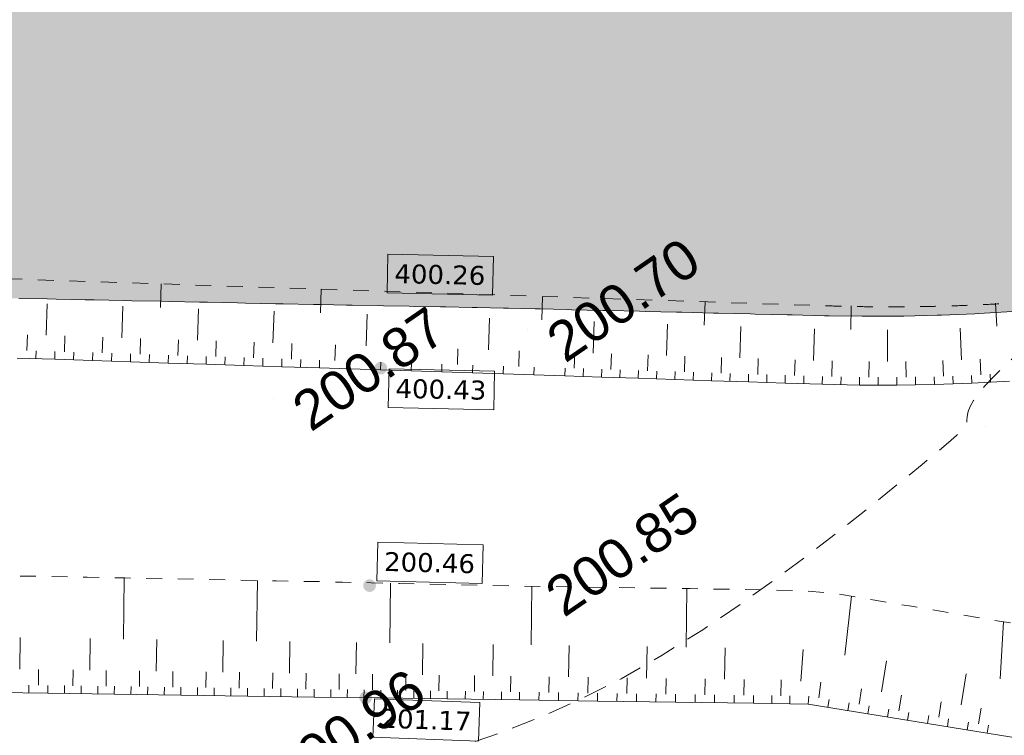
# Model space of a CAD drawing. Header units: millimetres. Extents: x -446952 to 537903, y -185749 to 168493.
# Tile 43 of 155: x -125660 to -100673, y 77853 to 96008. Entities that reach past the tile are written whole.
import ezdxf
from ezdxf.xclip import XClip

# ---------------------------------------------------------------- set-up
doc = ezdxf.new("R2010")
doc.units = ezdxf.units.MM
doc.header["$MEASUREMENT"] = 0
doc.header["$XCLIPFRAME"] = 0
for name, pattern in [('FOSSE', [1000, 600, -400]), ('Grille', [800, 400, -400]), ('Wipeout_Contour', [1000, 0, -1000])]:
    doc.linetypes.add(name, pattern=pattern)
for name, color, linetype in [('02 AF-17-0322 ZAE POMME- CHANTIER-2018-09-26_2_0000-VALORIS-NOUE DERIV BASSIN', 7, 'Continuous'), ('02 AF-17-0322 ZAE POMME- CHANTIER-2018-09-26_2_0000-VALORIS-NOUE DERIV BASSIN EAU MAX RETENTION', 7, 'Continuous'), ('02 AF-17-0322 ZAE POMME- CHANTIER-2018-09-26_2_0000-VALORIS-NOUE DERIV BASSIN TEXTE ET COTES', 7, 'Continuous'), ('02 AF-17-0322 ZAE POMME- CHANTIER-2018-09-26_2_2D - Dessins placés - Géomètre.2D', 7, 'Continuous'), ('02 AF-17-0322 ZAE POMME- CHANTIER-2018-09-26_2_X-PTS TOPO-TEXTE TOPOALT', 7, 'Continuous'), ('02 AF-17-0322 ZAE POMME- CHANTIER-2018-09-26_2_X-PTS TOPO-TOPOPOINT', 7, 'Continuous'), ('02 AF-17-0322 ZAE POMME- CHANTIER-2018-09-26_2_Y-FDP TOPO-CN_1_00', 7, 'Continuous'), ('2D - Dessins placés - Géomètre.2D', 7, 'Continuous')]:
    doc.layers.add(name, color=color, linetype=linetype)
doc.styles.add('STYLE_GENERE_3', font='verdana.ttf')
doc.styles.add('STYLE_GENERE_4', font='txt')

# ---------------------------------------------------------------- blocks, each defined once
blk = doc.blocks.new('Dessin_1_2', base_point=(-56559339, -2771872408))
at = {"color": 254, "linetype": 'Wipeout_Contour', "lineweight": 0, "ltscale": 2094265.569888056}
blk.add_wipeout([(-446952, -185749), (537903, -185749), (537903, 168493), (-446952, 168064)], dxfattribs=at).dxf.layer = '02 AF-17-0322 ZAE POMME- CHANTIER-2018-09-26_2_2D - Dessins placés - Géomètre.2D'
at = {"layer": '02 AF-17-0322 ZAE POMME- CHANTIER-2018-09-26_2_0000-VALORIS-NOUE DERIV BASSIN EAU MAX RETENTION', "linetype": 'Continuous', "lineweight": 15}
blk.add_hatch(color=255, dxfattribs=at).paths.add_polyline_path([(-159905, 89660), (-145033, 89343), (-144378, 89329), (-144015, 89321), (-143354, 89307), (-142997, 89300), (-142330, 89285), (-141979, 89278), (-141306, 89263), (-140962, 89256), (-140282, 89241), (-139944, 89233), (-139304, 89220), (-138993, 89214), (-138347, 89200), (-138043, 89194), (-137391, 89180), (-137092, 89174), (-136435, 89161), (-136141, 89155), (-135479, 89141), (-135191, 89135), (-134522, 89121), (-134240, 89115), (-133566, 89101), (-133289, 89095), (-132610, 89081), (-132338, 89076), (-131654, 89062), (-131388, 89056), (-130697, 89042), (-130437, 89036), (-129741, 89022), (-129486, 89017), (-128785, 89002), (-128536, 88997), (-127829, 88982), (-127585, 88977), (-126873, 88962), (-126635, 88957), (-125916, 88943), (-125684, 88938), (-124960, 88923), (-124733, 88918), (-118972, 88799), (-118013, 88780), (-117370, 88768), (-117222, 88765), (-116574, 88753), (-116430, 88750), (-115777, 88738), (-115638, 88735), (-114980, 88723), (-114845, 88721), (-114181, 88707), (-114049, 88704), (-113380, 88689), (-113252, 88687), (-112579, 88672), (-112454, 88669), (-111777, 88654), (-111655, 88651), (-106059, 88518), (-105114, 88496), (-104167, 88484), (-103219, 88490), (-102268, 88513), (-101316, 88553), (-100362, 88611), (-99407, 88687), (-98449, 88780), (-97697, 88866), (-96944, 88964), (-96189, 89072), (-95234, 89216), (-95125, 89232), (-94173, 89375), (-94065, 89391), (-93117, 89521), (-93010, 89535), (-92065, 89646), (-91961, 89657), (-91019, 89747), (-90916, 89757), (-89987, 89830), (-89890, 89838), (-88960, 89893), (-88867, 89898), (-87934, 89935), (-87846, 89938), (-86909, 89957), (-86826, 89959), (-85885, 89959), (-85808, 89959), (-84862, 89943), (-84791, 89941), (-76481, 89769), (-74597, 89730), (-73655, 89711), (-73585, 89709), (-73084, 89877), (-73069, 89880), (-72343, 90062), (-72311, 90070), (-71601, 90247), (-54177, 94719), (-53857, 94799), (-53363, 94926), (-53063, 95002), (-52549, 95134), (-52271, 95204), (-51738, 95341), (-51481, 95400), (-50771, 95601), (-50481, 95682), (-49738, 95893), (-49482, 95965), (-48706, 96185), (-48484, 96247), (-47676, 96477), (-47487, 96530), (-47265, 96593), (-47162, 98220), (-47162, 98238), (-47439, 98243), (-47454, 98243), (-48424, 98259), (-48441, 98259), (-49408, 98275), (-49429, 98276), (-50393, 98292), (-50416, 98292), (-51378, 98308), (-51404, 98308), (-52156, 98341), (-52177, 98342), (-52928, 98375), (-52951, 98376), (-53700, 98408), (-53725, 98409), (-54472, 98442), (-54499, 98443), (-54691, 98451), (-54699, 98452), (-55641, 98493), (-55679, 98495), (-56618, 98535), (-56659, 98537), (-57595, 98578), (-57639, 98580), (-58476, 98616), (-58518, 98619), (-59353, 98655), (-59398, 98657), (-60230, 98693), (-60277, 98696), (-61107, 98732), (-61157, 98734), (-61964, 98769), (-62015, 98772), (-62820, 98807), (-62873, 98810), (-63675, 98845), (-63731, 98848), (-64531, 98882), (-64589, 98885), (-65266, 98915), (-65317, 98918), (-65992, 98947), (-66045, 98950), (-66718, 98979), (-66773, 98982), (-67597, 99018), (-67668, 99021), (-68489, 99057), (-68562, 99061), (-69380, 99097), (-69456, 99101), (-70271, 99136), (-70350, 99141), (-71162, 99176), (-71244, 99180), (-71908, 99209), (-71977, 99213), (-72639, 99242), (-72710, 99246), (-73322, 99272), (-73392, 99276), (-74236, 99303), (-74334, 99305), (-75175, 99331), (-75275, 99334), (-76114, 99360), (-76217, 99363), (-76829, 99382), (-76906, 99384), (-77517, 99403), (-77594, 99406), (-78204, 99425), (-78283, 99427), (-79071, 99451), (-79175, 99454), (-79960, 99479), (-80067, 99482), (-80850, 99506), (-80958, 99509), (-81739, 99533), (-81850, 99536), (-82629, 99561), (-82741, 99564), (-83518, 99588), (-83633, 99591), (-84408, 99615), (-84525, 99618), (-85354, 99644), (-85481, 99647), (-86308, 99673), (-86438, 99677), (-87263, 99702), (-87394, 99706), (-88217, 99731), (-88351, 99735), (-89171, 99761), (-89307, 99764), (-90125, 99790), (-90263, 99793), (-91078, 99880), (-91218, 99895), (-92029, 99982), (-92172, 99998), (-92980, 100084), (-93126, 100100), (-93931, 100185), (-94081, 100202), (-94882, 100287), (-95035, 100304), (-95649, 100369), (-95770, 100383), (-96383, 100448), (-96505, 100461), (-97116, 100526), (-97240, 100540), (-98016, 100623), (-98178, 100640), (-98951, 100723), (-99116, 100741), (-99885, 100823), (-100053, 100841), (-100820, 100923), (-100991, 100942), (-101754, 101023), (-101928, 101042), (-102688, 101123), (-102866, 101143), (-103623, 101224), (-103804, 101244), (-104557, 101324), (-104741, 101344), (-105481, 101423), (-105666, 101443), (-106403, 101522), (-106590, 101543), (-107324, 101621), (-107515, 101642), (-108245, 101720), (-108440, 101741), (-109167, 101819), (-109364, 101841), (-110088, 101918), (-110289, 101940), (-111004, 102016), (-111210, 102039), (-111922, 102115), (-112131, 102138), (-112840, 102214), (-113052, 102237), (-113758, 102312), (-113974, 102336), (-114678, 102357), (-114897, 102363), (-115598, 102383), (-115820, 102389), (-116519, 102410), (-116743, 102416), (-117439, 102436), (-117665, 102442), (-118389, 102463), (-118625, 102470), (-119346, 102491), (-119585, 102497), (-120304, 102518), (-120545, 102525), (-121261, 102546), (-121505, 102553), (-122219, 102573), (-122465, 102580), (-123176, 102601), (-123425, 102608), (-124134, 102628), (-124385, 102635), (-125079, 102656), (-125328, 102662), (-126020, 102682), (-126272, 102689), (-126960, 102709), (-127215, 102716), (-127901, 102736), (-128158, 102743), (-128842, 102763), (-129101, 102770), (-129782, 102790), (-130044, 102797), (-130723, 102817), (-130987, 102824), (-131664, 102844), (-131930, 102851), (-132604, 102871), (-132873, 102878), (-133545, 102898), (-133816, 102905), (-134486, 102925), (-134759, 102932), (-135426, 102952), (-135702, 102959), (-136367, 102979), (-136645, 102986), (-137308, 103006), (-137588, 103013), (-138248, 103032), (-138531, 103040), (-139189, 103059), (-139474, 103067), (-140165, 103099), (-140468, 103114), (-141154, 103146), (-141461, 103161), (-142143, 103193), (-142454, 103208), (-143132, 103240), (-143447, 103255), (-144121, 103287), (-144440, 103303), (-145080, 103332), (-145389, 103348), (-146026, 103377), (-146339, 103393), (-146971, 103422), (-147288, 103438), (-147917, 103467), (-148238, 103483), (-148863, 103512), (-149187, 103528), (-149808, 103557), (-150137, 103574), (-150754, 103602), (-151086, 103619), (-151700, 103648), (-152036, 103664), (-152645, 103693), (-152985, 103710), (-153591, 103738), (-153935, 103755), (-154537, 103783), (-154884, 103801), (-155482, 103828), (-155834, 103846), (-156428, 103874), (-156783, 103891), (-157373, 103919), (-157733, 103937), (-158319, 103964), (-158682, 103983), (-159264, 104010), (-159632, 104028), (-159951, 104043), (-159972, 103578), (-159972, 103574), (-159929, 97794), (-159875, 90550)])
blk.add_hatch(color=255, dxfattribs=at).paths.add_polyline_path([(-159905, 89660), (-145033, 89343), (-144378, 89329), (-144015, 89321), (-143354, 89307), (-142997, 89300), (-142330, 89285), (-141979, 89278), (-141306, 89263), (-140962, 89256), (-140282, 89241), (-139944, 89233), (-139304, 89220), (-138993, 89214), (-138347, 89200), (-138043, 89194), (-137391, 89180), (-137092, 89174), (-136435, 89161), (-136141, 89155), (-135479, 89141), (-135191, 89135), (-134522, 89121), (-134240, 89115), (-133566, 89101), (-133289, 89095), (-132610, 89081), (-132338, 89076), (-131654, 89062), (-131388, 89056), (-130697, 89042), (-130437, 89036), (-129741, 89022), (-129486, 89017), (-128785, 89002), (-128536, 88997), (-127829, 88982), (-127585, 88977), (-126873, 88962), (-126635, 88957), (-125916, 88943), (-125684, 88938), (-124960, 88923), (-124733, 88918), (-118972, 88799), (-118013, 88780), (-117370, 88768), (-117222, 88765), (-116574, 88753), (-116430, 88750), (-115777, 88738), (-115638, 88735), (-114980, 88723), (-114845, 88721), (-114181, 88707), (-114049, 88704), (-113380, 88689), (-113252, 88687), (-112579, 88672), (-112454, 88669), (-111777, 88654), (-111655, 88651), (-106059, 88518), (-105114, 88496), (-104167, 88484), (-103219, 88490), (-102268, 88513), (-101316, 88553), (-100362, 88611), (-99407, 88687), (-98449, 88780), (-97697, 88866), (-96944, 88964), (-96189, 89072), (-95234, 89216), (-95125, 89232), (-94173, 89375), (-94065, 89391), (-93117, 89521), (-93010, 89535), (-92065, 89646), (-91961, 89657), (-91019, 89747), (-90916, 89757), (-89987, 89830), (-89890, 89838), (-88960, 89893), (-88867, 89898), (-87934, 89935), (-87846, 89938), (-86909, 89957), (-86826, 89959), (-85885, 89959), (-85808, 89959), (-84862, 89943), (-84791, 89941), (-76481, 89769), (-74597, 89730), (-73655, 89711), (-73585, 89709), (-73084, 89877), (-73069, 89880), (-72343, 90062), (-72311, 90070), (-71601, 90247), (-54177, 94719), (-53857, 94799), (-53363, 94926), (-53063, 95002), (-52549, 95134), (-52271, 95204), (-51738, 95341), (-51481, 95400), (-50771, 95601), (-50481, 95682), (-49738, 95893), (-49482, 95965), (-48706, 96185), (-48484, 96247), (-47676, 96477), (-47487, 96530), (-47265, 96593), (-47162, 98220), (-47162, 98238), (-47439, 98243), (-47454, 98243), (-48424, 98259), (-48441, 98259), (-49408, 98275), (-49429, 98276), (-50393, 98292), (-50416, 98292), (-51378, 98308), (-51404, 98308), (-52156, 98341), (-52177, 98342), (-52928, 98375), (-52951, 98376), (-53700, 98408), (-53725, 98409), (-54472, 98442), (-54499, 98443), (-54691, 98451), (-54699, 98452), (-55641, 98493), (-55679, 98495), (-56618, 98535), (-56659, 98537), (-57595, 98578), (-57639, 98580), (-58476, 98616), (-58518, 98619), (-59353, 98655), (-59398, 98657), (-60230, 98693), (-60277, 98696), (-61107, 98732), (-61157, 98734), (-61964, 98769), (-62015, 98772), (-62820, 98807), (-62873, 98810), (-63675, 98845), (-63731, 98848), (-64531, 98882), (-64589, 98885), (-65266, 98915), (-65317, 98918), (-65992, 98947), (-66045, 98950), (-66718, 98979), (-66773, 98982), (-67597, 99018), (-67668, 99021), (-68489, 99057), (-68562, 99061), (-69380, 99097), (-69456, 99101), (-70271, 99136), (-70350, 99141), (-71162, 99176), (-71244, 99180), (-71908, 99209), (-71977, 99213), (-72639, 99242), (-72710, 99246), (-73322, 99272), (-73392, 99276), (-74236, 99303), (-74334, 99305), (-75175, 99331), (-75275, 99334), (-76114, 99360), (-76217, 99363), (-76829, 99382), (-76906, 99384), (-77517, 99403), (-77594, 99406), (-78204, 99425), (-78283, 99427), (-79071, 99451), (-79175, 99454), (-79960, 99479), (-80067, 99482), (-80850, 99506), (-80958, 99509), (-81739, 99533), (-81850, 99536), (-82629, 99561), (-82741, 99564), (-83518, 99588), (-83633, 99591), (-84408, 99615), (-84525, 99618), (-85354, 99644), (-85481, 99647), (-86308, 99673), (-86438, 99677), (-87263, 99702), (-87394, 99706), (-88217, 99731), (-88351, 99735), (-89171, 99761), (-89307, 99764), (-90125, 99790), (-90263, 99793), (-91078, 99880), (-91218, 99895), (-92029, 99982), (-92172, 99998), (-92980, 100084), (-93126, 100100), (-93931, 100185), (-94081, 100202), (-94882, 100287), (-95035, 100304), (-95649, 100369), (-95770, 100383), (-96383, 100448), (-96505, 100461), (-97116, 100526), (-97240, 100540), (-98016, 100623), (-98178, 100640), (-98951, 100723), (-99116, 100741), (-99885, 100823), (-100053, 100841), (-100820, 100923), (-100991, 100942), (-101754, 101023), (-101928, 101042), (-102688, 101123), (-102866, 101143), (-103623, 101224), (-103804, 101244), (-104557, 101324), (-104741, 101344), (-105481, 101423), (-105666, 101443), (-106403, 101522), (-106590, 101543), (-107324, 101621), (-107515, 101642), (-108245, 101720), (-108440, 101741), (-109167, 101819), (-109364, 101841), (-110088, 101918), (-110289, 101940), (-111004, 102016), (-111210, 102039), (-111922, 102115), (-112131, 102138), (-112840, 102214), (-113052, 102237), (-113758, 102312), (-113974, 102336), (-114678, 102357), (-114897, 102363), (-115598, 102383), (-115820, 102389), (-116519, 102410), (-116743, 102416), (-117439, 102436), (-117665, 102442), (-118389, 102463), (-118625, 102470), (-119346, 102491), (-119585, 102497), (-120304, 102518), (-120545, 102525), (-121261, 102546), (-121505, 102553), (-122219, 102573), (-122465, 102580), (-123176, 102601), (-123425, 102608), (-124134, 102628), (-124385, 102635), (-125079, 102656), (-125328, 102662), (-126020, 102682), (-126272, 102689), (-126960, 102709), (-127215, 102716), (-127901, 102736), (-128158, 102743), (-128842, 102763), (-129101, 102770), (-129782, 102790), (-130044, 102797), (-130723, 102817), (-130987, 102824), (-131664, 102844), (-131930, 102851), (-132604, 102871), (-132873, 102878), (-133545, 102898), (-133816, 102905), (-134486, 102925), (-134759, 102932), (-135426, 102952), (-135702, 102959), (-136367, 102979), (-136645, 102986), (-137308, 103006), (-137588, 103013), (-138248, 103032), (-138531, 103040), (-139189, 103059), (-139474, 103067), (-140165, 103099), (-140468, 103114), (-141154, 103146), (-141461, 103161), (-142143, 103193), (-142454, 103208), (-143132, 103240), (-143447, 103255), (-144121, 103287), (-144440, 103303), (-145080, 103332), (-145389, 103348), (-146026, 103377), (-146339, 103393), (-146971, 103422), (-147288, 103438), (-147917, 103467), (-148238, 103483), (-148863, 103512), (-149187, 103528), (-149808, 103557), (-150137, 103574), (-150754, 103602), (-151086, 103619), (-151700, 103648), (-152036, 103664), (-152645, 103693), (-152985, 103710), (-153591, 103738), (-153935, 103755), (-154537, 103783), (-154884, 103801), (-155482, 103828), (-155834, 103846), (-156428, 103874), (-156783, 103891), (-157373, 103919), (-157733, 103937), (-158319, 103964), (-158682, 103983), (-159264, 104010), (-159632, 104028), (-159951, 104043), (-159972, 103578), (-159972, 103574), (-159929, 97794), (-159875, 90550)])
at = {"layer": '02 AF-17-0322 ZAE POMME- CHANTIER-2018-09-26_2_0000-VALORIS-NOUE DERIV BASSIN TEXTE ET COTES', "linetype": 'Continuous', "lineweight": 15}
for points in [[(-116384, 89046, 1), (-116647, 88865, 1)], [(-116363, 87260, 1), (-116626, 87079, 1)], [(-116649, 81741, 1), (-116913, 81560, 1)], [(-116749, 78895, 1), (-117012, 78714, 1)]]:
    blk.add_hatch(color=7, dxfattribs=at).paths.add_polyline_path(points)
at = {"layer": '02 AF-17-0322 ZAE POMME- CHANTIER-2018-09-26_2_0000-VALORIS-NOUE DERIV BASSIN', "color": 7, "linetype": 'Continuous', "lineweight": 15}
for p, q in [((-122086, 88705), (-122066, 89305)), ((-118026, 88572), (-118006, 89171)), ((-112409, 88390), (-112390, 88986)), ((-124989, 88001), (-124963, 88800)), ((-123072, 87937), (-123046, 88737)), ((-108288, 88256), (-108268, 88851)), ((-104564, 88151), (-104557, 88748)), ((-100866, 88234), (-100901, 88817)), ((-121152, 87874), (-121126, 88674)), ((-119233, 87811), (-119206, 88611)), ((-116871, 87733), (-116845, 88533)), ((-113761, 87633), (-113736, 88433)), ((-111109, 87548), (-111083, 88348)), ((-109246, 87487), (-109219, 88286)), ((-107382, 87426), (-107356, 88225)), ((-125479, 87616), (-125466, 88016)), ((-124525, 87585), (-124512, 87985)), ((-105512, 87365), (-105489, 88165)), ((-103637, 87338), (-103640, 88138)), ((-101760, 87379), (-101793, 88178)), ((-123565, 87553), (-123552, 87953)), ((-122605, 87522), (-122592, 87922)), ((-121645, 87490), (-121632, 87890)), ((-120686, 87459), (-120672, 87858)), ((-119726, 87427), (-119712, 87827)), ((-118766, 87395), (-118753, 87795)), ((-117660, 87359), (-117647, 87759)), ((-116108, 87308), (-116095, 87708)), ((-125247, 87409), (-125241, 87609)), ((-124772, 87393), (-124765, 87593)), ((-124292, 87377), (-124285, 87577)), ((-123812, 87361), (-123805, 87561)), ((-123332, 87346), (-123325, 87546)), ((-122852, 87330), (-122845, 87530)), ((-122372, 87314), (-122365, 87514)), ((-121892, 87298), (-121885, 87498)), ((-121412, 87282), (-121405, 87482)), ((-120932, 87267), (-120926, 87467)), ((-114554, 87258), (-114541, 87658)), ((-112994, 87208), (-112981, 87608)), ((-111588, 87164), (-111575, 87564)), ((-110656, 87133), (-110643, 87533)), ((-109725, 87102), (-109712, 87502)), ((-108793, 87072), (-108780, 87472)), ((-120452, 87251), (-120446, 87451)), ((-119972, 87235), (-119966, 87435)), ((-119492, 87219), (-119486, 87419)), ((-119012, 87203), (-119006, 87403)), ((-118533, 87188), (-118527, 87388)), ((-118054, 87172), (-118048, 87372)), ((-117278, 87146), (-117272, 87346)), ((-116503, 87121), (-116496, 87321)), ((-115727, 87096), (-115720, 87295)), ((-114950, 87071), (-114944, 87270)), ((-114171, 87046), (-114164, 87245)), ((-113391, 87021), (-113384, 87221)), ((-107861, 87041), (-107848, 87441)), ((-106930, 87010), (-106916, 87410)), ((-105995, 86980), (-105982, 87379)), ((-105051, 86952), (-105042, 87351)), ((-104108, 86936), (-104106, 87336)), ((-103164, 86939), (-103169, 87339)), ((-102218, 86960), (-102230, 87359)), ((-101270, 86998), (-101290, 87398)), ((-112610, 86996), (-112603, 87196)), ((-111828, 86972), (-111821, 87171)), ((-111362, 86956), (-111355, 87156)), ((-110896, 86941), (-110889, 87141)), ((-110430, 86926), (-110424, 87125)), ((-109964, 86910), (-109958, 87110)), ((-109498, 86895), (-109492, 87095)), ((-109033, 86880), (-109026, 87079)), ((-108567, 86864), (-108560, 87064)), ((-108101, 86849), (-108094, 87049)), ((-107635, 86834), (-107628, 87033)), ((-107169, 86818), (-107162, 87018)), ((-106703, 86803), (-106697, 87003)), ((-106237, 86787), (-106231, 86987)), ((-105765, 86772), (-105758, 86972)), ((-105293, 86757), (-105287, 86956)), ((-101974, 86768), (-101981, 86968)), ((-101498, 86785), (-101507, 86985)), ((-101021, 86812), (-101032, 87011)), ((-104820, 86747), (-104815, 86947)), ((-104347, 86737), (-104344, 86937)), ((-103873, 86736), (-103872, 86936)), ((-103399, 86735), (-103401, 86935)), ((-102924, 86743), (-102928, 86943)), ((-102449, 86751), (-102455, 86951)), ((-123028, 80293), (-123006, 81845)), ((-119649, 80245), (-119627, 81781)), ((-116270, 80197), (-116249, 81712)), ((-112683, 80146), (-112662, 81635)), ((-108750, 80090), (-108729, 81574)), ((-104720, 79884), (-104547, 81380)), ((-100781, 79282), (-100693, 80732)), ((-125659, 79530), (-125647, 80330)), ((-123884, 79505), (-123873, 80305)), ((-122195, 79481), (-122183, 80281)), ((-120505, 79457), (-120494, 80257)), ((-118816, 79433), (-118804, 80233)), ((-117126, 79409), (-117115, 80209)), ((-115437, 79385), (-115426, 80185)), ((-113657, 79360), (-113646, 80160)), ((-111732, 79332), (-111720, 80132)), ((-109752, 79304), (-109740, 80104)), ((-107771, 79276), (-107760, 80076)), ((-105833, 79228), (-105778, 80026)), ((-103791, 78952), (-103662, 79741)), ((-125185, 79123), (-125179, 79523)), ((-124312, 79111), (-124306, 79511)), ((-123467, 79099), (-123462, 79499)), ((-122623, 79087), (-122617, 79487)), ((-121778, 79075), (-121772, 79475)), ((-120933, 79063), (-120928, 79463)), ((-120089, 79051), (-120083, 79451)), ((-119244, 79039), (-119238, 79439)), ((-118399, 79027), (-118393, 79427)), ((-117554, 79015), (-117549, 79415)), ((-116710, 79003), (-116704, 79403)), ((-115865, 78991), (-115859, 79391)), ((-115020, 78979), (-115015, 79379)), ((-114121, 78966), (-114116, 79366)), ((-113204, 78953), (-113199, 79353)), ((-112232, 78939), (-112227, 79339)), ((-111242, 78925), (-111237, 79325)), ((-110252, 78911), (-110247, 79311)), ((-109262, 78897), (-109257, 79297)), ((-108272, 78883), (-108266, 79283)), ((-107282, 78869), (-107276, 79269)), ((-106343, 78856), (-106338, 79256)), ((-101770, 78624), (-101641, 79413)), ((-125428, 78927), (-125425, 79126)), ((-124948, 78920), (-124946, 79120)), ((-124526, 78914), (-124523, 79114)), ((-124104, 78908), (-124101, 79108)), ((-123681, 78902), (-123678, 79102)), ((-123259, 78896), (-123256, 79096)), ((-122837, 78890), (-122834, 79090)), ((-122414, 78884), (-122411, 79084)), ((-121992, 78878), (-121989, 79078)), ((-121570, 78872), (-121567, 79072)), ((-121147, 78866), (-121144, 79066)), ((-120725, 78860), (-120722, 79060)), ((-120303, 78854), (-120300, 79054)), ((-119880, 78848), (-119877, 79048)), ((-119458, 78842), (-119455, 79042)), ((-119035, 78836), (-119033, 79036)), ((-118613, 78830), (-118610, 79030)), ((-118191, 78824), (-118188, 79024)), ((-117768, 78818), (-117766, 79018)), ((-117346, 78812), (-117343, 79012)), ((-116924, 78806), (-116921, 79006)), ((-116501, 78800), (-116499, 79000)), ((-116079, 78794), (-116076, 78994)), ((-115657, 78788), (-115654, 78988)), ((-115234, 78782), (-115232, 78982)), ((-114812, 78776), (-114809, 78976)), ((-114353, 78770), (-114351, 78970)), ((-113895, 78763), (-113892, 78963)), ((-105378, 78804), (-105328, 79200)), ((-104360, 78639), (-104296, 79034)), ((-113436, 78757), (-113434, 78957)), ((-112978, 78750), (-112975, 78950)), ((-112483, 78743), (-112480, 78943)), ((-111988, 78736), (-111985, 78936)), ((-111493, 78729), (-111490, 78929)), ((-110998, 78722), (-110995, 78922)), ((-110503, 78715), (-110500, 78915)), ((-110008, 78708), (-110005, 78908)), ((-109513, 78701), (-109510, 78901)), ((-109018, 78694), (-109015, 78894)), ((-108522, 78687), (-108520, 78887)), ((-108027, 78680), (-108025, 78880)), ((-107532, 78673), (-107530, 78873)), ((-107037, 78666), (-107035, 78866)), ((-106577, 78659), (-106574, 78859)), ((-106116, 78653), (-106113, 78853)), ((-105655, 78646), (-105638, 78845)), ((-105150, 78564), (-105118, 78762)), ((-103349, 78475), (-103285, 78870)), ((-104645, 78482), (-104613, 78680)), ((-104139, 78400), (-104107, 78598)), ((-103634, 78318), (-103602, 78516)), ((-102339, 78311), (-102275, 78706)), ((-101328, 78147), (-101264, 78542)), ((-103129, 78236), (-103097, 78434)), ((-102623, 78154), (-102591, 78352)), ((-102118, 78072), (-102086, 78270)), ((-101613, 77990), (-101581, 78188)), ((-101108, 77908), (-101076, 78106))]:
    blk.add_line(p, q, dxfattribs=at)
at = {"layer": '02 AF-17-0322 ZAE POMME- CHANTIER-2018-09-26_2_0000-VALORIS-NOUE DERIV BASSIN', "color": 7, "linetype": 'Grille', "lineweight": 15, "flags": 128}
for points in [[(369744, 142570), (353326, 140998), (349053, 139887), (348101, 139640), (347149, 139393), (346198, 139145), (345246, 138898), (344294, 138651), (343342, 138403), (342390, 138156), (341438, 137908), (340486, 137661), (339534, 137414), (338734, 137234), (338018, 137082), (337553, 137014), (337132, 136958), (336529, 136842), (335810, 136690), (335093, 136589), (334376, 136488), (333659, 136388), (332703, 136184), (331746, 135981), (330790, 135778), (329834, 135575), (328899, 135161), (327965, 134747), (327031, 134334), (326096, 133920), (325162, 133507), (324228, 133093), (323306, 132681), (322360, 132488), (321414, 132294), (320468, 132101), (319522, 131907), (318649, 131759), (317776, 131611), (316903, 131463), (316030, 131314), (315157, 131166), (314284, 131018), (313485, 130862), (312685, 130707), (311885, 130551), (311086, 130396), (310286, 130240), (309588, 130105), (308890, 129969), (308192, 129833), (307185, 129707), (306178, 129581), (305171, 129455), (304164, 129329), (303284, 129219), (302404, 129109), (301524, 128998), (300644, 128888), (299765, 128777), (298885, 128667), (298202, 128707), (297527, 128692), (296852, 128676), (295985, 128635), (295121, 128580), (294259, 128513), (293590, 128416), (292921, 128318), (292252, 128221), (291586, 128107), (290921, 127985), (290256, 127864), (289482, 127726), (288708, 127589), (288542, 127554), (287638, 127386), (286735, 127218), (285831, 127050), (284927, 126882), (284024, 126714), (283120, 126547), (282923, 126510), (281956, 126330), (280988, 126151), (280021, 125971), (279053, 125791), (278085, 125612), (277118, 125432), (276150, 125252), (275183, 125073), (274332, 124915), (273481, 124757), (272630, 124598), (271779, 124440), (270928, 124282), (270077, 124124), (269959, 124077), (268986, 123898), (268012, 123719), (267039, 123540), (266065, 123361), (265092, 123182), (264118, 123002), (263145, 122823), (262171, 122644), (261198, 122465), (260224, 122286), (259250, 122107), (258277, 121928), (256385, 121606), (254133, 121253), (252494, 121030), (251615, 120931), (250736, 120869), (249856, 120807), (248878, 120772), (247899, 120741), (246921, 120709), (245935, 120677), (244949, 120645), (243964, 120614), (242978, 120582), (241992, 120550), (241006, 120518), (240020, 120486), (239035, 120454), (238049, 120423), (237459, 120411), (236665, 120384), (235870, 120357), (235102, 120545), (234334, 120733), (233566, 120922), (232587, 121161), (231609, 121400), (230631, 121639), (229653, 121878), (228768, 122095), (227884, 122311), (227000, 122527), (226141, 122748), (225286, 122852), (224437, 122821), (223588, 122790), (222739, 122758), (221891, 122727), (221043, 122698), (220196, 122669), (219349, 122640), (218747, 122629), (218029, 122607), (217310, 122585), (216592, 122563), (215639, 122486), (214686, 122409), (213733, 122332), (213024, 122275), (212316, 122217), (211607, 122160), (210611, 122079), (209614, 121999), (208617, 121918), (207620, 121838), (206623, 121757), (205728, 121685), (204832, 121613), (203937, 121541), (203041, 121469), (202146, 121397), (201250, 121325), (200412, 121256), (199457, 121179), (198501, 121102), (197546, 121025), (196590, 120948), (195635, 120871), (194844, 120807), (194645, 120791), (193854, 120728), (192994, 120658), (192134, 120589), (191273, 120520), (190413, 120450), (189553, 120381), (188629, 120091), (187706, 119739), (186779, 119386), (185882, 119045), (184982, 118703), (184079, 118359), (183172, 118014), (182349, 117709), (181527, 117403), (180704, 117098), (179881, 116792), (178973, 116679), (178063, 116604), (177154, 116528), (176244, 116453), (175335, 116378), (174426, 116303), (173516, 116228), (172584, 116151), (171651, 116074), (170719, 115997), (169787, 115920), (169209, 115871), (168255, 115795), (167302, 115718), (166348, 115641), (165394, 115564), (164440, 115487), (163486, 115410), (162532, 115334), (161578, 115257), (160624, 115180), (159670, 115103), (158716, 115026), (157763, 114949), (156809, 114872), (155855, 114796), (154901, 114719), (153947, 114642), (152978, 114567), (152790, 114542), (151821, 114468), (150852, 114393), (149883, 114318), (148914, 114243), (147945, 114169), (146977, 114094), (146008, 114019), (145039, 113944), (144070, 113869), (142951, 114036), (141832, 114264), (140718, 114490), (139610, 114714), (138507, 114937), (137410, 115158), (136386, 115372), (135368, 115584), (134356, 115794), (133351, 115800), (132413, 115724), (131475, 115648), (130537, 115572), (129599, 115496), (128661, 115419), (127723, 115343), (126785, 115267), (125846, 115191), (124908, 115115), (123970, 115038), (123032, 114962), (122094, 114886), (121156, 114810), (120218, 114734), (119280, 114657), (119245, 114647), (118252, 114567), (117259, 114488), (116267, 114408), (115274, 114328), (114281, 114248), (113333, 114172), (112385, 114096), (111436, 114020), (110488, 113944), (109540, 113868), (108592, 113792), (107643, 113716), (106708, 113641), (105772, 113565), (104837, 113490), (103901, 113415), (102965, 113340), (102030, 113265), (101094, 113190), (100895, 113174), (100129, 113112), (99363, 113051), (98597, 112989), (97831, 112928), (96974, 112673), (96123, 112359), (95271, 112045), (94419, 111731), (93604, 111431), (92835, 111150), (92020, 110850), (91205, 110550), (90390, 110249), (89583, 109952), (88776, 109655), (87969, 109357), (86980, 109239), (85988, 109160), (84996, 109080), (84004, 109000), (83012, 108921), (82019, 108841), (81027, 108761), (80035, 108682), (79043, 108602), (78051, 108523), (77059, 108443), (76269, 108379), (75478, 108315), (74631, 108248), (73834, 108184), (73037, 108120), (72241, 108057), (71378, 107982), (70517, 107889), (69659, 107762), (68800, 107635), (68084, 107499), (67370, 107348), (66655, 107197), (65989, 107043), (65323, 106875), (64658, 106707), (63949, 106494), (63241, 106268), (62533, 106042), (61587, 105699), (60641, 105355), (59695, 105011), (59043, 104802), (58438, 104614), (57837, 104426), (57239, 104239), (56646, 104052), (56044, 103872), (55197, 103583), (54258, 103253), (53318, 102923), (52379, 102593), (51440, 102263), (50507, 101917), (49574, 101571), (48641, 101225), (47708, 100879), (46775, 100532), (46022, 100199), (45268, 99865), (44515, 99531), (43848, 99247), (43182, 98966), (42515, 98686), (41842, 98429), (41167, 98181), (40493, 97932), (39691, 97659), (38887, 97401), (38083, 97142), (37436, 96963), (36789, 96789), (36141, 96615), (35192, 96376), (34242, 96141), (33292, 95905), (32316, 95687), (31340, 95470), (30364, 95252), (29388, 95034), (28412, 94816), (27514, 94671), (26617, 94527), (25720, 94382), (24860, 94245), (24058, 94122), (23257, 93998), (22454, 93874), (21681, 93751), (20907, 93627), (20730, 93599), (19956, 93475), (19182, 93351), (18260, 93205), (17285, 93048), (16310, 92891), (15335, 92735), (14361, 92578), (13386, 92421), (12412, 92265), (11438, 92108), (10465, 91951), (9491, 91795), (8518, 91638), (7545, 91482), (6570, 91324), (5595, 91166), (4620, 91008), (3645, 90850), (2671, 90692), (1697, 90534), (722, 90377), (-252, 90219), (-1226, 90061), (-2213, 89901), (-3201, 89741), (-4189, 89581), (-5177, 89421), (-6165, 89261), (-7153, 89101), (-8141, 88941), (-9129, 88781), (-10117, 88621), (-11105, 88461), (-12093, 88301), (-13081, 88141), (-14069, 87981), (-15057, 87821), (-16045, 87661), (-17033, 87501), (-18021, 87341), (-19009, 87181), (-19997, 87021), (-20985, 86861), (-21912, 86697), (-22839, 86532), (-23766, 86367), (-23725, 86409), (-24567, 86275), (-25409, 86140), (-26251, 86005), (-27199, 85815), (-28147, 85625), (-29096, 85435), (-30044, 85244), (-30992, 85054), (-31953, 84796), (-33541, 84448), (-36350, 84050), (-38977, 83804), (-40660, 83720), (-41587, 83638), (-42362, 83628), (-43136, 83624), (-43911, 83620), (-44686, 83616), (-45701, 83612), (-46717, 83609), (-47733, 83605), (-48748, 83602), (-49764, 83598), (-50780, 83595), (-51795, 83591), (-52619, 83586), (-53443, 83582), (-54268, 83577), (-55092, 83572), (-55293, 83572), (-56275, 83568), (-57256, 83564), (-58238, 83560), (-59103, 83979), (-59958, 84629), (-60813, 85278), (-61668, 85928), (-62519, 86153), (-63379, 86140), (-64239, 86126), (-65099, 86113), (-65829, 86095), (-66559, 86078), (-67289, 86060), (-68186, 86031), (-69083, 86002), (-69980, 85974), (-70877, 85945), (-71774, 85916), (-72503, 86038), (-73232, 86159), (-73749, 86283), (-74691, 86292), (-75634, 86299), (-76576, 86283), (-77266, 86262), (-77957, 86228), (-78648, 86178), (-79541, 86146), (-80434, 86115), (-81327, 86084), (-82220, 86053), (-83114, 86021), (-84007, 85990), (-84900, 85959), (-85945, 85907), (-86991, 85855), (-88037, 85802), (-89085, 85744), (-90163, 85207), (-91247, 84667), (-92366, 84078), (-93495, 83486), (-94635, 82890), (-95786, 82291), (-96948, 81688), (-97732, 81292), (-98516, 80895), (-99300, 80498), (-100232, 80655), (-101164, 80811), (-102096, 80968), (-103028, 81125), (-103960, 81281), (-104891, 81438), (-105830, 81526), (-106776, 81545), (-107710, 81559), (-108643, 81573), (-109577, 81587), (-110510, 81601), (-111443, 81615), (-112377, 81629), (-113108, 81645), (-113837, 81661), (-114566, 81676), (-115294, 81691), (-116019, 81707), (-116744, 81723), (-117468, 81738), (-118192, 81754), (-119150, 81772), (-120110, 81790), (-121071, 81808), (-122031, 81826), (-122991, 81845), (-123951, 81863), (-124912, 81881), (-125866, 81898), (-126821, 81916), (-127775, 81933), (-128730, 81950), (-129684, 81967), (-130639, 81984), (-131593, 82002), (-132548, 82019), (-133502, 82036), (-134457, 82053), (-135411, 82070), (-136366, 82088), (-137320, 82105), (-138275, 82122), (-139230, 82139), (-140184, 82157), (-141214, 82174), (-142244, 82191), (-143275, 82209), (-144305, 82226), (-145335, 82244), (-146286, 82260), (-147237, 82277), (-148187, 82294), (-149138, 82310), (-150089, 82327), (-151040, 82344), (-151990, 82360), (-152941, 82377), (-153892, 82394), (-154843, 82410), (-155793, 82427), (-156744, 82443), (-157695, 82460), (-158645, 82477), (-159596, 82493), (-160547, 82510), (-161498, 82527, -0.311801), (-167334, 86272), (-171134, 95525), (-172095, 96951)], [(-158779, 90514), (-105218, 88750, 0.045414), (-96169, 89274), (-94214, 89567, -0.045414), (-85165, 90091), (-47368, 88846)]]:
    blk.add_lwpolyline(points, format="xyb", dxfattribs=at)
at = {"layer": '02 AF-17-0322 ZAE POMME- CHANTIER-2018-09-26_2_0000-VALORIS-NOUE DERIV BASSIN', "color": 7, "linetype": 'Continuous', "lineweight": 15, "flags": 128}
for points in [[(-99592, 77662), (-101108, 77908), (-102623, 78154), (-104139, 78400), (-105655, 78646), (-107037, 78666), (-109018, 78694), (-110998, 78722), (-112978, 78750), (-114812, 78776), (-116501, 78800), (-118191, 78824), (-119880, 78848), (-121570, 78872), (-123259, 78896), (-124948, 78920), (-126865, 78947)], [(-100545, 86838), (-101498, 86785), (-102449, 86751), (-103399, 86735), (-104347, 86737), (-105293, 86757), (-106237, 86787), (-107169, 86818), (-108101, 86849), (-109033, 86880), (-109964, 86910), (-110896, 86941), (-111828, 86972), (-112610, 86996), (-113391, 87021), (-114171, 87046), (-114950, 87071), (-115727, 87096), (-116503, 87121), (-117278, 87146), (-118054, 87172), (-119012, 87203), (-119972, 87235), (-120932, 87267), (-121892, 87298), (-122852, 87330), (-123812, 87361), (-124772, 87393), (-125723, 87424)]]:
    blk.add_lwpolyline(points, dxfattribs=at)
at = {"layer": '02 AF-17-0322 ZAE POMME- CHANTIER-2018-09-26_2_0000-VALORIS-NOUE DERIV BASSIN EAU MAX RETENTION', "color": 255, "linetype": 'Continuous', "lineweight": 15, "flags": 128}
blk.add_lwpolyline([(-125684, 88938), (-124960, 88923), (-124733, 88918), (-123996, 88903), (-123773, 88898), (-123030, 88883), (-122813, 88879), (-122065, 88863), (-121852, 88859), (-121099, 88843), (-120892, 88839), (-120133, 88823), (-119932, 88819), (-119167, 88803), (-118972, 88799), (-118202, 88784), (-118013, 88780), (-117370, 88768), (-117222, 88765), (-116574, 88753), (-116430, 88750), (-115777, 88738), (-115638, 88735), (-114980, 88723), (-114845, 88721), (-114181, 88707), (-114049, 88704), (-113380, 88689), (-113252, 88687), (-112579, 88672), (-112454, 88669), (-111777, 88654), (-111655, 88651), (-110864, 88633), (-110722, 88629), (-109928, 88610), (-109790, 88607), (-108991, 88588), (-108857, 88585), (-108054, 88566), (-107925, 88563), (-107118, 88543), (-106992, 88540), (-106181, 88521), (-106059, 88518), (-105233, 88499), (-105114, 88496), (-104283, 88486), (-104167, 88484), (-103331, 88489), (-103219, 88490), (-102377, 88510), (-102268, 88513), (-101423, 88549), (-101316, 88553), (-100466, 88605)], dxfattribs=at)
blk.add_lwpolyline([(-125684, 88938), (-124960, 88923), (-124733, 88918), (-123996, 88903), (-123773, 88898), (-123030, 88883), (-122813, 88879), (-122065, 88863), (-121852, 88859), (-121099, 88843), (-120892, 88839), (-120133, 88823), (-119932, 88819), (-119167, 88803), (-118972, 88799), (-118202, 88784), (-118013, 88780), (-117370, 88768), (-117222, 88765), (-116574, 88753), (-116430, 88750), (-115777, 88738), (-115638, 88735), (-114980, 88723), (-114845, 88721), (-114181, 88707), (-114049, 88704), (-113380, 88689), (-113252, 88687), (-112579, 88672), (-112454, 88669), (-111777, 88654), (-111655, 88651), (-110864, 88633), (-110722, 88629), (-109928, 88610), (-109790, 88607), (-108991, 88588), (-108857, 88585), (-108054, 88566), (-107925, 88563), (-107118, 88543), (-106992, 88540), (-106181, 88521), (-106059, 88518), (-105233, 88499), (-105114, 88496), (-104283, 88486), (-104167, 88484), (-103331, 88489), (-103219, 88490), (-102377, 88510), (-102268, 88513), (-101423, 88549), (-101316, 88553), (-100466, 88605)], dxfattribs=at)
at = {"layer": '02 AF-17-0322 ZAE POMME- CHANTIER-2018-09-26_2_0000-VALORIS-NOUE DERIV BASSIN TEXTE ET COTES', "color": 7, "linetype": 'Continuous', "lineweight": 15, "flags": 128}
for points in [[(-116337, 89079), (-116315, 90059), (-113636, 89999), (-113658, 89019)], [(-116309, 86167), (-116287, 87147), (-113609, 87087), (-113630, 86108)], [(-116600, 81775), (-116574, 82754), (-113896, 82684), (-113922, 81704)], [(-116695, 77802), (-116660, 78782), (-113982, 78685), (-114017, 77706)]]:
    blk.add_lwpolyline(points, close=True, dxfattribs=at)
at = {"layer": '02 AF-17-0322 ZAE POMME- CHANTIER-2018-09-26_2_X-PTS TOPO-TOPOPOINT', "color": 14, "linetype": 'Continuous', "lineweight": 15, "true_color": 0xa80f02}
for p, q in [((-112768, 88144), (-112767, 88144)), ((-119220, 86397), (-119220, 86398)), ((-101153, 85675), (-101153, 85675)), ((-112799, 81689), (-112799, 81689))]:
    blk.add_line(p, q, dxfattribs=at)
at = {"layer": '02 AF-17-0322 ZAE POMME- CHANTIER-2018-09-26_2_Y-FDP TOPO-CN_1_00', "color": 14, "linetype": 'FOSSE', "lineweight": 15, "true_color": 0xa80f02, "flags": 128}
blk.add_lwpolyline([(-176830, 70344), (-175807, 69073), (-175000, 68014), (-174365, 67125), (-173860, 66367), (-173445, 65697), (-173077, 65074), (-172713, 64458), (-172313, 63806), (-171842, 63087), (-171296, 62300), (-170678, 61454), (-169993, 60557), (-169245, 59619), (-168436, 58647), (-167571, 57651), (-166654, 56639), (-165688, 55623), (-164674, 54626), (-163613, 53676), (-162507, 52800), (-161357, 52024), (-160164, 51376), (-158928, 50883), (-157652, 50570), (-156338, 50460), (-155004, 50545), (-153669, 50812), (-152353, 51247), (-151074, 51838), (-149853, 52571), (-148708, 53433), (-147660, 54411), (-146722, 55489), (-145887, 56638), (-145139, 57831), (-144465, 59035), (-143852, 60222), (-143286, 61361), (-142752, 62422), (-142237, 63375), (-141730, 64197), (-141233, 64897), (-140751, 65491), (-140288, 65993), (-139850, 66420), (-139440, 66788), (-139064, 67112), (-138727, 67407), (-138428, 67689), (-138147, 67962), (-137862, 68232), (-137546, 68502), (-137176, 68778), (-136727, 69064), (-136174, 69364), (-135494, 69682), (-134671, 70023), (-133724, 70382), (-132680, 70758), (-131567, 71145), (-130414, 71541), (-129248, 71942), (-128097, 72343), (-126988, 72742), (-125946, 73135), (-124975, 73517), (-124076, 73886), (-123251, 74238), (-122499, 74570), (-121822, 74877), (-121220, 75157), (-120694, 75405), (-120242, 75620), (-119845, 75807), (-119480, 75973), (-119125, 76124), (-118758, 76267), (-118356, 76408), (-117897, 76555), (-117360, 76714), (-116726, 76892), (-116002, 77095), (-115199, 77333), (-114329, 77612), (-113402, 77939), (-112430, 78323), (-111425, 78771), (-110397, 79289), (-109360, 79882), (-108328, 80530), (-107321, 81212), (-106356, 81904), (-105450, 82583), (-104620, 83227), (-103885, 83813), (-103261, 84318), (-102762, 84724), (-102377, 85041), (-102091, 85280), (-101889, 85456), (-101757, 85582), (-101679, 85672), (-101640, 85738), (-101626, 85794), (-101622, 85853), (-101619, 85920), (-101608, 85998), (-101583, 86093), (-101535, 86208), (-101455, 86347), (-101335, 86515), (-101168, 86716), (-100949, 86950), (-100692, 87204), (-100413, 87462), (-100129, 87707), (-99858, 87923), (-99616, 88093), (-99420, 88202), (-99288, 88231), (-99228, 88170), (-99215, 88028), (-99218, 87817), (-99203, 87552), (-99138, 87246), (-98990, 86913), (-98726, 86565), (-98315, 86217), (-97734, 85882), (-97011, 85571), (-96184, 85296), (-95293, 85068), (-94374, 84897), (-93467, 84795), (-92611, 84774), (-91844, 84843), (-91194, 85011), (-90644, 85263), (-90168, 85583), (-89738, 85952), (-89329, 86352), (-88911, 86767), (-88460, 87178), (-87948, 87568), (-87355, 87923), (-86692, 88252), (-85979, 88565), (-85233, 88874), (-84475, 89192), (-83722, 89529), (-82993, 89898), (-82306, 90311), (-81680, 90776), (-81124, 91286), (-80649, 91832), (-80264, 92405), (-79977, 92994), (-79798, 93590), (-79737, 94184), (-79803, 94765), (-79994, 95324), (-80261, 95856), (-80547, 96353), (-80792, 96810), (-80936, 97220), (-80921, 97578), (-80687, 97876), (-80176, 98110), (-79321, 98284), (-78027, 98448), (-76190, 98663), (-73709, 98990), (-70481, 99490), (-66403, 100223), (-61372, 101251), (-55286, 102635)], dxfattribs=at)
at = {"layer": '02 AF-17-0322 ZAE POMME- CHANTIER-2018-09-26_2_0000-VALORIS-NOUE DERIV BASSIN TEXTE ET COTES', "color": 7, "linetype": 'Continuous', "lineweight": 15, "char_height": 480, "attachment_point": 4, "style": 'STYLE_GENERE_3'}
for s, insert, rotation in [('\\A1;{\\pql;\\fVerdana|b0|i0|c0|p38;400.26}', (-116149, 89564), 358.7264), ('\\A1;{\\pql;\\fVerdana|b0|i0|c0|p38;400.43}', (-116122, 86653), 358.7264), ('\\A1;{\\pql;\\fVerdana|b0|i0|c0|p38;200.46}', (-116411, 82259), 358.4903), ('\\A1;{\\pql;\\fVerdana|b0|i0|c0|p38;201.17}', (-116501, 78285), 357.9347)]:
    blk.add_mtext(s, dxfattribs=dict(at, insert=insert, rotation=rotation))
at = {"layer": '02 AF-17-0322 ZAE POMME- CHANTIER-2018-09-26_2_X-PTS TOPO-TEXTE TOPOALT', "color": 14, "linetype": 'Continuous', "lineweight": 15, "true_color": 0xa80f02, "char_height": 1000, "attachment_point": 1, "rotation": 34.5271, "style": 'STYLE_GENERE_4'}
for s, insert in [('\\A1;{\\pql;\\fArial|b0|i0|c0|p38;200.70}', (-112386, 88103)), ('\\A1;{\\pql;\\fArial|b0|i0|c0|p38;200.87}', (-118839, 86356)), ('\\A1;{\\pql;\\fArial|b0|i0|c0|p38;200.85}', (-112417, 81648)), ('\\A1;{\\pql;\\fArial|b0|i0|c0|p38;200.96}', (-119359, 77169))]:
    blk.add_mtext(s, dxfattribs=dict(at, insert=insert))

msp = doc.modelspace()

# ---------------------------------------------------------------- block references
at = {"layer": '2D - Dessins placés - Géomètre.2D', "color": 7, "linetype": 'Continuous', "lineweight": 40}
ref = msp.add_blockref('Dessin_1_2', (-56559339, -2771872408), dxfattribs=at)
XClip(ref).set_block_clipping_path([(-446952.2139278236, -185748.9586169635), (537903.0822630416, -185748.9586169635), (537903.0822630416, 168492.6257651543), (-446952.2139278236, 168063.6339895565)])

doc.saveas('drawing.dxf')
